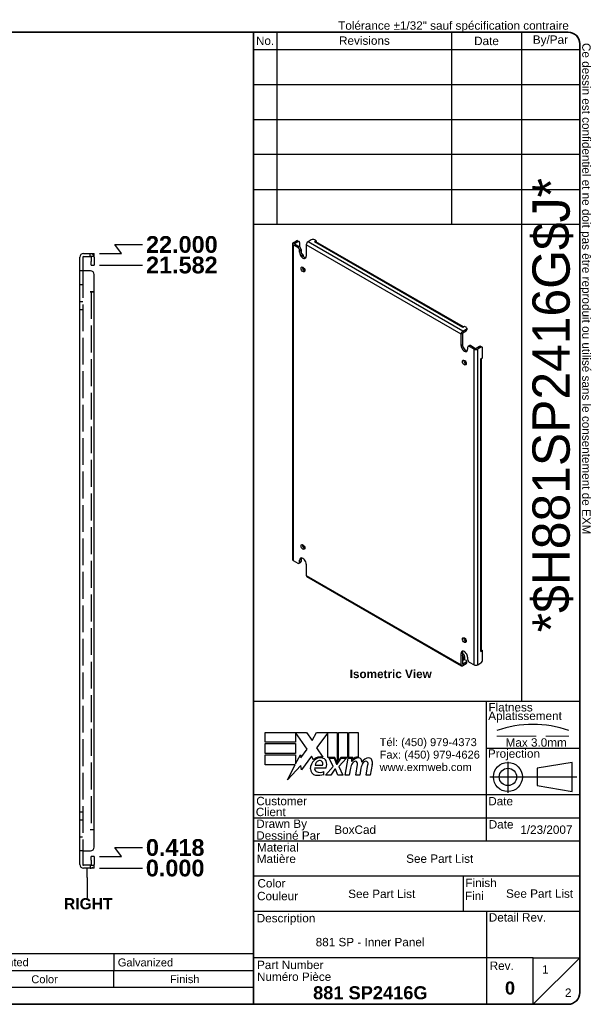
# Model space of a CAD drawing. Header units: inches. Extents: x 1.6 to 56.2, y 1.3 to 36.5.
# Tile 2 of 2: x 35.7 to 56.2, y 1.3 to 36.5. Entities that reach past the tile are written whole.
import ezdxf
from ezdxf.enums import TextEntityAlignment as Align

# ---------------------------------------------------------------- set-up
doc = ezdxf.new("R2010")
doc.units = ezdxf.units.IN
doc.header["$LTSCALE"] = 5
doc.header["$MEASUREMENT"] = 0
for name, pattern in [('CHAIN', [0.7087, 0.4724, -0.0591, 0.1181, -0.0591]), ('DASHED', [0.2067, 0.1654, -0.0413]), ('DASHED_SPACE', [0.2067, 0.1654, -0.0413])]:
    doc.linetypes.add(name, pattern=pattern)
doc.layers.get('0').update_dxf_attribs({"lineweight": 25})
for name, color, linetype, lineweight in [('Centerline(ANSI)', 7, 'Continuous', 25), ('Dimensions(ANSI)', 7, 'Continuous', 25), ('Hidden Edges(ANSI)', 7, 'DASHED_SPACE', 25), ('Sketch Geometry(ANSI)', 7, 'Continuous', 25), ('Symbols(ANSI)', 7, 'Continuous', 25), ('Visible Edges(ANSI)', 7, 'Continuous', 25), ('Visible Tangent Edges(ANSI)', 7, 'Continuous', 25)]:
    doc.layers.add(name, color=color, linetype=linetype, lineweight=lineweight)
doc.styles.add('Current-ANSI', font='arial.ttf')
doc.styles.add('Dimension-ANSI', font='arialbd.ttf')
doc.styles.add('Part List-ANSI', font='arial.ttf')
doc.styles.add('Text Style44', font='arialbd.ttf')
doc.styles.add('Text Style83', font='FRE3OF9X.TTF')
doc.dimstyles.new('INCH-ANSI', dxfattribs={"dimscale": 5, "dimtxt": 0.12, "dimasz": 0.098425, "dimexe": 0.04, "dimexo": 0.04, "dimgap": 0.031496, "dimtad": 0, "dimtih": 1, "dimtoh": 1, "dimdec": 3, "dimrnd": 1e-08, "dimzin": 0, "dimdsep": 46, "dimtxsty": 'Dimension-ANSI', "dimcen": 0.09, "dimdle": 0.312, "dimclrd": 179, "dimclre": 179, "dimclrt": 7, "dimadec": 1, "dimazin": 0, "dimtfac": 1, "dimtdec": 3, "dimtofl": 0, "dimtmove": 0, "dimatfit": 3, "dimfxl": 1, "dimtolj": 1, "dimtzin": 4, "dimlwd": 25, "dimlwe": 25, "dimarcsym": 0})

# ---------------------------------------------------------------- blocks, each defined once
blk = doc.blocks.new('Parts List')
at = {"layer": 'Symbols(ANSI)'}
for p, q in [((13.023, 0.795), (3.548, 0.795)), ((3.548, 0.795), (3.548, 0.615)), ((3.848, 0.795), (3.848, 0.615)), ((4.973, 0.795), (4.973, 0.615)), ((5.273, 0.795), (5.273, 0.615)), ((8.273, 0.795), (8.273, 0.615)), ((10.023, 0.795), (10.023, 0.615)), ((11.523, 0.795), (11.523, 0.615)), ((13.023, 0.795), (13.023, 0.615)), ((13.023, 0.615), (3.548, 0.615)), ((3.548, 0.435), (3.548, 0.615)), ((3.848, 0.435), (3.848, 0.615)), ((4.973, 0.435), (4.973, 0.615)), ((5.273, 0.435), (5.273, 0.615)), ((8.273, 0.435), (8.273, 0.615)), ((10.023, 0.435), (10.023, 0.615)), ((11.523, 0.435), (11.523, 0.615)), ((13.023, 0.435), (13.023, 0.615)), ((3.548, 0.255), (3.548, 0.435)), ((13.023, 0.435), (3.548, 0.435)), ((13.023, 0.255), (13.023, 0.435)), ((13.023, 0.255), (3.548, 0.255))]:
    blk.add_line(p, q, dxfattribs=at)
at = {"layer": 'Symbols(ANSI)', "char_height": 0.085, "attachment_point": 7, "line_spacing_factor": 0.25, "style": 'Part List-ANSI'}
for s, insert in [('1', (3.678, 0.662)), ('881 SP2416G-P', (3.888, 0.66)), ('0', (5.095, 0.66)), ('881 SP - Inner Panel Part', (5.313, 0.66)), ('12 Ga Galvanized', (8.321, 0.66)), ('Unpainted', (10.068, 0.638)), ('Galvanized', (11.565, 0.66)), ('Qty', (3.611, 0.456)), ('Part Number', (4.083, 0.481)), ('Rev', (5.027, 0.481)), ('Description', (6.485, 0.458)), ('Material', (8.946, 0.481)), ('Color', (10.637, 0.48)), ('Finish', (12.125, 0.481)), ('Parts List', (8.047, 0.301))]:
    blk.add_mtext(s, dxfattribs=dict(at, insert=insert))
blk = doc.blocks.new('Datum Identifier3')
at = {"layer": 'Symbols(ANSI)', "color": 7, "linetype": 'Continuous', "lineweight": 25}
for p, q in [((11.235, 1.617), (11.235, 1.716)), ((11.235, 1.617), (11.235, 1.581)), ((11.235, 1.581), (11.235, 1.397))]:
    blk.add_line(p, q, dxfattribs=at)
at = {"layer": 'Symbols(ANSI)', "color": 7, "insert": (10.987, 1.273), "char_height": 0.12, "attachment_point": 7, "line_spacing_factor": 0.25, "style": 'Dimension-ANSI'}
blk.add_mtext('RIGHT', dxfattribs=at)
blk = doc.blocks.new('*D16')
at = {"layer": 'Defpoints', "color": 0, "linetype": 'Continuous', "transparency": 16777216}
for p in [(38.364, 6.144), (38.364, 6.144), (40.097, 6.144)]:
    blk.add_point(p, dxfattribs=at)
at = {"layer": 'Dimensions(ANSI)', "color": 179, "linetype": 'Continuous', "lineweight": 25, "transparency": 16777216}
blk.add_line((38.564, 6.144), (40.097, 6.144), dxfattribs=at)
at = {"layer": 'Dimensions(ANSI)', "color": 7, "linetype": 'Continuous', "lineweight": 25, "transparency": 16777216, "insert": (41.265, 6.144), "char_height": 0.6, "attachment_point": 5, "style": 'Dimension-ANSI'}
blk.add_mtext('\\A1;0.000', dxfattribs=at)
blk = doc.blocks.new('*D17')
at = {"layer": 'Defpoints', "color": 0, "linetype": 'Continuous', "transparency": 16777216}
for p in [(40.097, 6.88), (38.364, 6.562), (38.364, 6.144)]:
    blk.add_point(p, dxfattribs=at)
at = {"layer": 'Dimensions(ANSI)', "color": 179, "linetype": 'Continuous', "lineweight": 25, "transparency": 16777216}
for p, q in [((39.349, 6.562), (39.113, 6.88)), ((39.113, 6.88), (40.097, 6.88)), ((38.564, 6.562), (39.349, 6.562))]:
    blk.add_line(p, q, dxfattribs=at)
at = {"layer": 'Dimensions(ANSI)', "color": 7, "linetype": 'Continuous', "lineweight": 25, "transparency": 16777216, "insert": (41.267, 6.88), "char_height": 0.6, "attachment_point": 5, "style": 'Dimension-ANSI'}
blk.add_mtext('\\A1;0.418', dxfattribs=at)
blk = doc.blocks.new('*D18')
at = {"layer": 'Defpoints', "color": 0, "linetype": 'Continuous', "transparency": 16777216}
for p in [(38.364, 27.726), (40.097, 27.726), (38.364, 6.144)]:
    blk.add_point(p, dxfattribs=at)
at = {"layer": 'Dimensions(ANSI)', "color": 179, "linetype": 'Continuous', "lineweight": 25, "transparency": 16777216}
blk.add_line((38.564, 27.726), (40.097, 27.726), dxfattribs=at)
at = {"layer": 'Dimensions(ANSI)', "color": 7, "linetype": 'Continuous', "lineweight": 25, "transparency": 16777216, "insert": (41.505, 27.726), "char_height": 0.6, "attachment_point": 5, "style": 'Dimension-ANSI'}
blk.add_mtext('\\A1;21.582', dxfattribs=at)
blk = doc.blocks.new('*D19')
at = {"layer": 'Defpoints', "color": 0, "linetype": 'Continuous', "transparency": 16777216}
for p in [(40.097, 28.462), (38.364, 28.144), (38.364, 6.144)]:
    blk.add_point(p, dxfattribs=at)
at = {"layer": 'Dimensions(ANSI)', "color": 179, "linetype": 'Continuous', "lineweight": 25, "transparency": 16777216}
for p, q in [((39.349, 28.144), (39.113, 28.462)), ((39.113, 28.462), (40.097, 28.462)), ((38.564, 28.144), (39.349, 28.144))]:
    blk.add_line(p, q, dxfattribs=at)
at = {"layer": 'Dimensions(ANSI)', "color": 7, "linetype": 'Continuous', "lineweight": 25, "transparency": 16777216, "insert": (41.505, 28.462), "char_height": 0.6, "attachment_point": 5, "style": 'Dimension-ANSI'}
blk.add_mtext('\\A1;22.000', dxfattribs=at)
blk = doc.blocks.new('Title Blocks EXM - ANSI B')
for p, q in [((13.372, 3.063), (13.372, 3.17)), ((13.372, 3.17), (13.818, 3.17)), ((13.824, 2.989), (13.701, 3.168)), ((13.701, 3.168), (13.701, 3.063)), ((13.818, 3.17), (13.877, 3.083)), ((13.877, 3.083), (13.923, 3.17)), ((13.923, 3.17), (14.146, 3.17)), ((14.046, 3.166), (13.924, 3.002)), ((14.046, 2.9), (14.046, 3.166)), ((14.146, 3.17), (14.146, 2.842)), ((14.16, 3.17), (14.259, 3.17)), ((14.16, 2.866), (14.16, 3.17)), ((14.259, 3.17), (14.259, 2.9)), ((14.273, 3.17), (14.372, 3.17)), ((14.273, 2.9), (14.273, 3.17)), ((14.372, 3.17), (14.372, 2.905)), ((13.701, 3.063), (13.372, 3.063)), ((13.372, 3.049), (13.701, 3.049)), ((13.372, 2.942), (13.372, 3.049)), ((13.701, 3.049), (13.701, 2.942)), ((13.758, 2.895), (13.824, 2.989)), ((13.924, 3.002), (13.993, 2.903)), ((13.701, 2.942), (13.372, 2.942)), ((13.372, 2.82), (13.372, 2.927)), ((13.372, 2.927), (13.701, 2.927)), ((13.701, 2.831), (13.752, 2.929)), ((13.701, 2.927), (13.701, 2.831)), ((13.752, 2.929), (13.758, 2.895)), ((13.87, 2.914), (13.765, 2.768)), ((13.893, 2.876), (13.87, 2.914)), ((14.121, 2.9), (14.046, 2.9)), ((14.059, 2.891), (14.113, 2.891)), ((14.105, 2.802), (14.059, 2.891)), ((14.113, 2.891), (14.139, 2.83)), ((14.146, 2.842), (14.121, 2.9)), ((14.146, 2.83), (14.19, 2.891)), ((14.185, 2.9), (14.16, 2.866)), ((14.245, 2.891), (14.164, 2.803)), ((14.259, 2.9), (14.185, 2.9)), ((14.19, 2.891), (14.245, 2.891)), ((14.232, 2.709), (14.264, 2.891)), ((14.264, 2.891), (14.302, 2.891)), ((14.314, 2.9), (14.273, 2.9)), ((14.302, 2.891), (14.299, 2.859)), ((14.299, 2.859), (14.309, 2.859)), ((14.312, 2.88), (14.314, 2.9)), ((13.695, 2.82), (13.372, 2.82)), ((13.612, 2.661), (13.695, 2.82)), ((13.758, 2.815), (13.612, 2.661)), ((13.765, 2.768), (13.758, 2.815)), ((13.905, 2.788), (14.027, 2.788)), ((13.91, 2.818), (13.99, 2.818)), ((14.023, 2.709), (14.105, 2.802)), ((14.122, 2.774), (14.077, 2.709)), ((14.13, 2.774), (14.122, 2.774)), ((14.155, 2.709), (14.13, 2.774)), ((14.139, 2.83), (14.146, 2.83)), ((14.164, 2.803), (14.209, 2.709)), ((14.289, 2.784), (14.276, 2.709)), ((14.345, 2.709), (14.365, 2.824)), ((14.402, 2.784), (14.389, 2.709)), ((14.457, 2.709), (14.477, 2.824)), ((14.523, 2.823), (14.501, 2.709)), ((14.005, 2.718), (14.005, 2.748)), ((14.077, 2.709), (14.023, 2.709)), ((14.209, 2.709), (14.155, 2.709)), ((14.276, 2.709), (14.232, 2.709)), ((14.389, 2.709), (14.345, 2.709)), ((14.501, 2.709), (14.457, 2.709))]:
    blk.add_line(p, q)
for centre, radius, start, end in [((13.991, 2.772), 0.133, 134.1684, 176.5646), ((13.968, 2.796), 0.11, 77.079, 133.1785), ((13.968, 2.796), 0.0996, 80.4085, 134.1684), ((13.965, 2.811), 0.056, 109.3797, 172.9975), ((13.959, 2.83), 0.0365, 51.1652, 109.3797), ((13.962, 2.833), 0.0318, 331.4547, 51.1652), ((13.981, 2.843), 0.0507, 23.8445, 85.0802), ((13.941, 2.826), 0.094, 336.1555, 23.8445), ((14.376, 2.816), 0.08, 89.4776, 147.4114), ((14.346, 2.818), 0.042, 96.03, 147.5992), ((14.37, 2.825), 0.08, 88.7952, 136.5849), ((14.344, 2.839), 0.02, 23.5571, 96.03), ((14.377, 2.862), 0.0338, 16.9928, 89.4776), ((14.317, 2.844), 0.096, 3.6169, 16.9928), ((14.486, 2.814), 0.0819, 89.6788, 153.9508), ((14.458, 2.818), 0.042, 96.1027, 147.6083), ((14.456, 2.839), 0.02, 23.5487, 96.1027), ((14.487, 2.861), 0.035, 18.4748, 89.6788), ((14.429, 2.842), 0.096, 349, 18.4748), ((13.925, 2.776), 0.0658, 176.5646, 261.5605), ((13.936, 2.779), 0.032, 163.5261, 244.6784), ((13.966, 2.842), 0.102, 244.6784, 292.5609), ((14.442, 2.757), 0.155, 147.5992, 170), ((14.325, 2.831), 0.041, 350, 23.5571), ((14.555, 2.759), 0.155, 148.5584, 170.8257), ((14.437, 2.831), 0.041, 349.9922, 23.5487), ((13.945, 2.911), 0.202, 261.5605, 287.3343)]:
    blk.add_arc(centre, radius, start, end)
at = {"layer": 'Centerline(ANSI)', "linetype": 'DASHED', "lineweight": 18, "ltscale": 0.507983}
blk.add_line((15.861, 3.128), (16.632, 3.128), dxfattribs=at)
at = {"layer": 'Centerline(ANSI)', "linetype": 'CHAIN', "ltscale": 0.185148}
blk.add_line((15.979, 2.855), (15.979, 2.521), dxfattribs=at)
at = {"layer": 'Centerline(ANSI)', "linetype": 'CHAIN', "ltscale": 0.437897}
blk.add_line((15.786, 2.691), (16.717, 2.691), dxfattribs=at)
at = {"layer": 'Sketch Geometry(ANSI)'}
for p, q in [((13.25, 10.687), (16.625, 10.687)), ((13.5, 10.687), (13.5, 8.625)), ((15.375, 10.687), (15.375, 8.625)), ((16.125, 10.687), (16.125, 3.5)), ((13.25, 10.5), (16.75, 10.5)), ((16.75, 10.562), (16.75, 0.375)), ((13.25, 10.125), (16.75, 10.125)), ((13.25, 9.75), (16.75, 9.75)), ((16.75, 9.375), (13.25, 9.375)), ((13.25, 9), (16.75, 9)), ((16.75, 9), (16.75, 8.625)), ((13.25, 8.625), (16.75, 8.625)), ((16.75, 3.5), (13.25, 3.5)), ((15.75, 2), (15.75, 3.5)), ((15.75, 3), (16.75, 3)), ((16.669, 2.847), (16.294, 2.785)), ((16.294, 2.785), (16.294, 2.598)), ((16.669, 2.535), (16.669, 2.847)), ((16.294, 2.598), (16.669, 2.535)), ((16.75, 2.5), (13.25, 2.5)), ((16.75, 2.25), (13.25, 2.25)), ((16.75, 2), (13.25, 2)), ((13.25, 1.629), (16.75, 1.629)), ((15.499, 1.629), (15.499, 1.25)), ((13.25, 1.25), (16.75, 1.25)), ((15.75, 1.25), (15.75, 0.75)), ((15.75, 0.75), (13.25, 0.75)), ((16.25, 0.75), (15.75, 0.75)), ((15.75, 0.75), (15.75, 0.25)), ((16.25, 0.25), (16.25, 0.75)), ((16.25, 0.75), (16.75, 0.75)), ((16.25, 0.25), (16.75, 0.75)), ((16.625, 0.25), (13.25, 0.25))]:
    blk.add_line(p, q, dxfattribs=at)
at = {"layer": 'Sketch Geometry(ANSI)', "linetype": 'Continuous', "lineweight": 35}
for p, q in [((13.25, 8.625), (13.25, 10.687)), ((13.25, 8.625), (13.25, 3.5)), ((13.25, 0.25), (13.25, 3.5))]:
    blk.add_line(p, q, dxfattribs=at)
at = {"layer": 'Sketch Geometry(ANSI)'}
for radius in [0.156, 0.0935]:
    blk.add_circle((15.979, 2.691), radius, dxfattribs=at)
for centre, radius, start, end in [((16.625, 10.562), 0.125, 0, 90), ((16.247, 2.112), 1.143, 70.2973, 109.7027), ((16.625, 0.375), 0.125, 270, 0)]:
    blk.add_arc(centre, radius, start, end, dxfattribs=at)
at = {"layer": 'Symbols(ANSI)', "color": 7, "char_height": 0.09, "style": 'Current-ANSI'}
for s, insert, width, attachment_point in [('No.', (13.373, 10.595), 0.25039, 5), ('Revisions', (14.439, 10.596), 1.87331, 5), ('Date', (15.749, 10.593), 0.75135, 5), ('By/Par', (16.435, 10.594), 0.62202, 5), ('Date', (15.773, 2.136), 0.26554, 7), ('Rev.', (15.783, 0.618), 0.25854, 7)]:
    blk.add_mtext(s, dxfattribs=dict(at, insert=insert, width=width, attachment_point=attachment_point))
for s, insert, attachment_point in [('\\fArial|b1|i0;\\H0.0900;Isometric View', (14.281, 3.842), 1), ('Flatness', (15.77, 3.393), 7), ('Aplatissement', (15.768, 3.275), 7), ('Max 3.0mm', (15.954, 3.015), 7), ('Projection', (15.764, 2.87), 7), ('Customer', (13.278, 2.386), 7), ('Date', (15.768, 2.385), 7), ('Client', (13.273, 2.269), 7), ('Drawn By', (13.278, 2.117), 7), ('Dessiné Par', (13.278, 2.016), 7), ('Material', (13.286, 1.889), 7), ('Matière', (13.284, 1.766), 7), ('Color', (13.291, 1.503), 7), ('Finish', (15.523, 1.508), 7), ('Couleur', (13.287, 1.366), 7), ('Fini', (15.518, 1.37), 7), ('Description', (13.283, 1.103), 7), ('Detail Rev.', (15.774, 1.137), 7), ('Part Number', (13.287, 0.627), 7), ('Numéro Pièce', (13.286, 0.5), 7)]:
    blk.add_mtext(s, dxfattribs=dict(at, insert=insert, attachment_point=attachment_point))
at = {"layer": 'Symbols(ANSI)', "color": 7, "insert": (14.602, 3.107), "char_height": 0.085, "attachment_point": 1, "line_spacing_factor": 0.944221, "style": 'Current-ANSI'}
blk.add_mtext('\\fArial|b0|i0;\\H0.0850;Tél: (450) 979-4373\\PFax: (450) 979-4626\\Pwww.exmweb.com', dxfattribs=at)
at = {"layer": 'Symbols(ANSI)', "color": 7, "style": 'Current-ANSI'}
for tag, p in [('REV1', (13.375, 10.313)), ('REV1DATE', (15.75, 10.31)), ('REV1BY', (16.437, 10.313)), ('REV2', (13.373, 9.938)), ('REV2DATE', (15.747, 9.941)), ('REV2BY', (16.437, 9.938)), ('REV3', (13.374, 9.563)), ('REV3DATE', (15.752, 9.563)), ('REV3BY', (16.437, 9.564)), ('REV4', (13.377, 9.188)), ('REV4DATE', (15.752, 9.188)), ('REV4BY', (16.441, 9.188)), ('REV5', (13.373, 8.813)), ('REV5DATE', (15.752, 8.813)), ('REV5BY', (16.438, 8.811)), ('MFG_APPROVED_DATE', (16.393, 2.374)), ('DETAIL_REV', (16.249, 0.926))]:
    blk.add_attdef(tag, text='', height=0.09, dxfattribs=at).set_placement(p, align=Align.MIDDLE_CENTER)
for tag, p in [('REV1DESC', (13.526, 10.31)), ('REV2DESC', (13.525, 9.937)), ('REV3DESC', (13.528, 9.564)), ('REV4DESC', (13.533, 9.19)), ('REV5DESC', (13.532, 8.811)), ('COMPANY', (14.12, 2.375))]:
    blk.add_attdef(tag, text='', height=0.09, dxfattribs=at).set_placement(p, align=Align.MIDDLE_LEFT)
at = {"layer": 'Symbols(ANSI)', "color": 7, "style": 'Text Style83'}
blk.add_attdef('BARCODE_001', (16.642, 4.244), '', height=0.4, rotation=90, dxfattribs=at)
at = {"layer": 'Symbols(ANSI)', "color": 7}
for tag, p, height, style in [('AUTHOR_001', (14.116, 2.08), 0.09, 'Current-ANSI'), ('IDW_DATE_001', (16.112, 2.08), 0.09, 'Current-ANSI'), ('MATERIEL_001', (14.887, 1.769), 0.09, 'Current-ANSI'), ('COLOR_001', (14.265, 1.391), 0.09, 'Current-ANSI'), ('FINISH_001', (15.959, 1.394), 0.09, 'Current-ANSI'), ('IDW_DESC_001', (13.916, 0.873), 0.09, 'Current-ANSI'), ('Sheet_Number_001', (16.346, 0.58), 0.09, 'Current-ANSI'), ('IDW_NAME_001', (13.888, 0.304), 0.14, 'Text Style44'), ('IDW_REV_001', (15.947, 0.355), 0.14, 'Text Style44'), ('Number_of_sheets_001', (16.591, 0.33), 0.09, 'Current-ANSI')]:
    blk.add_attdef(tag, p, '', height=height, dxfattribs=dict(at, style=style))
blk = doc.blocks.new('Borders EXM - B (Inch)')
at = {"layer": 'Sketch Geometry(ANSI)', "linetype": 'Continuous', "lineweight": 35}
for p, q in [((16.398, 10.692), (0.523, 10.692)), ((16.523, 0.38), (16.523, 10.567)), ((0.398, 0.255), (16.398, 0.255))]:
    blk.add_line(p, q, dxfattribs=at)
for centre, start, end in [((16.398, 10.567), 0, 90), ((16.398, 0.38), 270, 0)]:
    blk.add_arc(centre, 0.125, start, end, dxfattribs=at)
at = {"layer": 'Symbols(ANSI)', "color": 7, "insert": (13.93, 10.691), "char_height": 0.09, "attachment_point": 7, "style": 'Current-ANSI'}
blk.add_mtext('Tolérance ±1/32" sauf spécification contraire', dxfattribs=at)
at = {"layer": 'Symbols(ANSI)', "color": 7, "insert": (16.522, 10.576), "char_height": 0.09, "attachment_point": 7, "rotation": 270, "style": 'Current-ANSI'}
blk.add_mtext('Ce dessin est confidentiel et ne doit pas être reproduit ou utilisé sans le consentement de EXM', dxfattribs=at)
at = {"layer": 'Symbols(ANSI)', "color": 7, "style": 'Current-ANSI'}
blk.add_attdef('FILENAME_AND_PATH_001', (6.601, 10.718), '', height=0.09, dxfattribs=at)

msp = doc.modelspace()

# ---------------------------------------------------------------- linework, layer by layer
at = {"layer": 'Hidden Edges(ANSI)', "ltscale": 0.059898}
for p, q in [((38.2283, 28.0389), (38.2283, 28.1439)), ((37.9575, 27.0189), (37.8525, 27.0189)), ((37.9575, 26.4139), (37.8525, 26.4139)), ((37.9575, 26.1239), (37.8525, 26.1239)), ((37.8525, 8.1639), (37.9575, 8.1639)), ((37.8525, 7.8739), (37.9575, 7.8739)), ((37.8525, 7.2689), (37.9575, 7.2689)), ((38.2283, 6.2489), (38.2283, 6.1439))]:
    msp.add_line(p, q, dxfattribs=at)
at = {"layer": 'Hidden Edges(ANSI)', "ltscale": 1.158312}
msp.add_line((37.9575, 27.5189), (37.9575, 6.7689), dxfattribs=at)
at = {"layer": 'Hidden Edges(ANSI)', "ltscale": 1.164127}
msp.add_line((38.2595, 26.7689), (38.2595, 7.5189), dxfattribs=at)
at = {"layer": 'Hidden Edges(ANSI)', "ltscale": 0.104098}
for centre, start, end in [((38.2285, 28.0079), 13.17589, 90), ((38.2285, 6.2799), 270, 346.82411)]:
    msp.add_arc(centre, 0.136, start, end, dxfattribs=at)
at = {"layer": 'Visible Edges(ANSI)'}
for p, q in [((45.4875, 28.5293), (45.6058, 28.5976)), ((45.537, 28.5007), (45.6553, 28.5691)), ((45.6475, 28.6018), (45.697, 28.5732)), ((46.1361, 28.6317), (46.0178, 28.5633)), ((46.2486, 28.5606), (46.3128, 28.5977)), ((46.2487, 28.5606), (46.2486, 28.5606)), ((46.2488, 28.5606), (46.2487, 28.5606)), ((46.3128, 28.5977), (46.254, 28.6317)), ((51.5787, 25.514), (46.2941, 28.5651)), ((46.3128, 28.5977), (46.3128, 28.5543)), ((45.4609, 28.4923), (45.4609, 17.1974)), ((45.6591, 28.3562), (45.4875, 28.4553)), ((45.537, 28.4839), (45.7086, 28.3848)), ((45.7142, 28.535), (45.7142, 28.3812)), ((45.718, 28.1861), (45.718, 28.2542)), ((45.7675, 28.2827), (45.7675, 28.2147)), ((45.9537, 28.4523), (45.9537, 28.05)), ((37.8525, 27.5189), (37.8525, 28.0079)), ((37.9575, 28.0079), (37.9575, 27.5189)), ((37.9885, 28.1439), (38.2395, 28.1439)), ((37.9885, 28.0389), (38.2395, 28.0389)), ((38.2395, 28.1439), (38.3645, 28.1439)), ((38.3645, 28.0389), (38.2395, 28.0389)), ((38.2595, 28.0079), (38.2595, 27.8509)), ((38.2595, 27.7259), (38.2595, 27.8509)), ((38.3645, 28.0389), (38.3645, 28.1439)), ((38.3645, 28.0079), (38.3645, 27.8509)), ((38.3645, 27.8509), (38.3645, 27.7259)), ((45.776, 28.1592), (45.8028, 28.1437)), ((45.8618, 28.0416), (45.8618, 28.0269)), ((37.8525, 6.7689), (37.8525, 27.5189)), ((37.9885, 27.5189), (37.8525, 27.5189)), ((38.2395, 27.5189), (37.9885, 27.5189)), ((38.2595, 27.7259), (38.3645, 27.7259)), ((45.8618, 27.6318), (45.8618, 27.5419)), ((38.3645, 26.7691), (38.3645, 27.3939)), ((38.2283, 26.7689), (38.2283, 26.7691)), ((38.2283, 26.7691), (38.3645, 26.7691)), ((38.2285, 26.7689), (38.2283, 26.7689)), ((38.3645, 26.7689), (38.2285, 26.7689)), ((38.3645, 7.5189), (38.3645, 26.7689)), ((51.552, 25.4987), (51.5521, 25.4988)), ((51.5521, 25.4987), (51.552, 25.4987)), ((51.6163, 25.5357), (51.5521, 25.4987)), ((51.5568, 25.3654), (51.6751, 25.4337)), ((51.5568, 25.3082), (51.6751, 25.3766)), ((51.6751, 25.5018), (51.6163, 25.5357)), ((51.6995, 25.4677), (51.6995, 25.4106)), ((51.4927, 24.8521), (51.4927, 25.2544)), ((51.5422, 25.2829), (51.5422, 24.8807)), ((51.7284, 24.7841), (51.7284, 24.716)), ((51.7457, 24.8222), (51.7952, 24.8508)), ((51.9589, 24.719), (51.7873, 24.8181)), ((51.8368, 24.8467), (52.0084, 24.7476)), ((52.156, 24.8159), (52.0376, 24.7476)), ((52.2055, 24.7873), (52.0871, 24.719)), ((52.2471, 24.7915), (52.1976, 24.82)), ((52.2644, 24.4132), (52.2644, 24.7533)), ((52.2002, 24.3761), (52.2644, 24.4132)), ((52.2002, 24.376), (52.2002, 24.3761)), ((52.2003, 24.3761), (52.2002, 24.376)), ((52.2268, 13.9347), (52.2268, 24.3915)), ((45.8445, 17.6612), (45.8304, 17.653)), ((45.4875, 17.1604), (45.6591, 17.0614)), ((45.7007, 17.0572), (45.7502, 17.0858)), ((45.718, 17.0954), (45.718, 17.1634)), ((45.7675, 17.192), (45.7675, 17.124)), ((45.9537, 17.0273), (45.9537, 16.6251)), ((45.9725, 16.5836), (51.5115, 13.3856)), ((51.4927, 13.4271), (51.4927, 13.8294)), ((51.5422, 13.858), (51.5422, 13.4557)), ((51.5422, 13.8308), (51.5573, 13.822)), ((52.2644, 13.9346), (52.2002, 13.8975)), ((52.2002, 13.8975), (52.2002, 13.8977)), ((52.2002, 13.8977), (52.2003, 13.8977)), ((52.2268, 13.9563), (52.2644, 13.9346)), ((52.2644, 13.5945), (52.2644, 13.9346)), ((51.552, 13.5806), (51.5521, 13.5806)), ((51.5521, 13.5805), (51.552, 13.5806)), ((51.6163, 13.6176), (51.5521, 13.5805)), ((51.6751, 13.5156), (51.5568, 13.4473)), ((51.6751, 13.4584), (51.5568, 13.3901)), ((51.5667, 13.6914), (51.5667, 13.6059)), ((51.6162, 13.72), (51.6162, 13.6345)), ((51.6163, 13.6176), (51.6751, 13.5836)), ((51.6995, 13.4925), (51.6995, 13.5496)), ((51.7284, 13.6933), (51.7284, 13.6253)), ((51.7873, 13.5232), (51.9589, 13.4241)), ((52.0871, 13.4241), (52.2055, 13.4925)), ((38.2283, 7.5187), (38.2283, 7.5189)), ((38.2283, 7.5189), (38.2285, 7.5189)), ((38.3645, 7.5187), (38.2283, 7.5187)), ((38.3645, 7.5189), (38.2285, 7.5189)), ((38.3645, 6.8939), (38.3645, 7.5187)), ((37.9885, 6.7689), (37.8525, 6.7689)), ((37.8525, 6.2799), (37.8525, 6.7689)), ((37.9575, 6.7689), (37.9575, 6.2799)), ((37.9885, 6.7689), (38.2395, 6.7689)), ((38.2595, 6.4369), (38.2595, 6.5619)), ((38.3645, 6.5619), (38.2595, 6.5619)), ((38.2595, 6.4369), (38.2595, 6.2799)), ((38.3645, 6.5619), (38.3645, 6.4369)), ((38.3645, 6.4369), (38.3645, 6.2799)), ((38.2395, 6.2489), (37.9885, 6.2489)), ((38.2395, 6.1439), (37.9885, 6.1439)), ((38.2395, 6.2489), (38.3645, 6.2489)), ((38.3645, 6.1439), (38.2395, 6.1439)), ((38.3645, 6.1439), (38.3645, 6.2489))]:
    msp.add_line(p, q, dxfattribs=at)
for centre, radius, start, end in [((37.9885, 28.0079), 0.136, 90, 180), ((37.9885, 28.0079), 0.031, 90, 180), ((38.2285, 28.0079), 0.031, 0, 90), ((38.2285, 28.0079), 0.136, 0, 13.17589), ((38.2395, 27.3939), 0.125, 0, 90), ((38.2395, 6.8939), 0.125, 270, 0), ((37.9885, 6.2799), 0.136, 180, 270), ((37.9885, 6.2799), 0.031, 180, 270), ((38.2285, 6.2799), 0.031, 270, 0), ((38.2285, 6.2799), 0.136, 346.82411, 0)]:
    msp.add_arc(centre, radius, start, end, dxfattribs=at)
for centre, major_axis, start_param, end_param in [((45.6058, 28.5296), (0.0417, 0.0722), 0, 0.7853982), ((45.6553, 28.501), (0.0417, 0.0722), 5.4977871, 7.0685835), ((46.0178, 28.4893), (0.0453, 0.0785), 0.7853982, 2.3561945), ((46.1951, 28.5976), (0.0833, 0), 0.7853982, 2.3561945), ((46.2488, 28.4866), (0.0453, 0.0785), 0, 0.7853982), ((45.5516, 28.4923), (-0.0907, 0), 5.4977871, 7.0685835), ((45.5516, 28.4923), (-0.0207, 0), 5.4977871, 7.0685835), ((45.6591, 28.2882), (0.0417, -0.0722), 0.7853982, 2.3561945), ((45.7086, 28.3168), (-0.0417, 0.0722), 3.9269908, 5.4977871), ((45.8853, 28.1467), (0.0833, -0.1443), 3.9269908, 5.9816518), ((45.8358, 28.1181), (0.0833, -0.1443), 3.9269908, 7.0685835), ((45.8028, 28.0756), (-0.0417, 0.0722), 3.9269908, 5.4977871), ((45.8853, 27.6023), (0.0483, -0.0837), 3.679154, 5.7456239), ((51.5521, 25.4247), (0.0453, 0.0785), 0.7311589, 0.7853982), ((51.6162, 25.4677), (0.0833, 0), 5.4977871, 7.0685835), ((51.6162, 25.4106), (0.0833, 0), 5.4977871, 6.2831853), ((51.5568, 25.2914), (0.0453, 0.0785), 0.7853982, 2.3561945), ((51.5568, 25.2914), (0.0103, 0.0179), 0.7853982, 2.3561945), ((51.6106, 24.7841), (0.0833, -0.1443), 3.9269908, 7.0685835), ((51.6601, 24.8126), (0.0833, -0.1443), 3.9269908, 5.9816518), ((51.7873, 24.75), (-0.0417, 0.0722), 5.4977871, 7.0685835), ((51.8368, 24.7786), (-0.0417, 0.0722), 5.4977871, 6.2831853), ((52.023, 24.756), (0.0907, 0), 3.9269908, 5.4977871), ((52.023, 24.756), (0.0207, 0), 3.9269908, 5.4977871), ((52.156, 24.7479), (0.0417, 0.0722), 0, 0.7853982), ((52.2055, 24.7193), (0.0417, 0.0722), 5.4977871, 7.0685835), ((51.6601, 24.2683), (0.0483, -0.0837), 3.679154, 5.7456239), ((52.1362, 24.4131), (0.0907, 0), 5.4977871, 5.5520264), ((45.8853, 17.6683), (0.0483, -0.0837), 3.679154, 5.7456239), ((45.8028, 17.7333), (0.0417, -0.0722), 0, 0.7628134), ((45.5516, 17.1974), (-0.0907, 0), 0, 0.7853982), ((45.6591, 17.1294), (0.0417, -0.0722), 5.4977871, 7.0685835), ((45.8358, 17.0954), (-0.0833, 0.1443), 3.9269908, 7.0685835), ((45.7086, 17.158), (0.0417, -0.0722), 0, 0.7853982), ((45.8853, 17.124), (-0.0833, 0.1443), 0.3015335, 0.7853982), ((46.0178, 16.6621), (-0.0453, -0.0785), 5.4977871, 6.2831853), ((51.6601, 14.3343), (0.0483, -0.0837), 3.679154, 5.7456239), ((51.6106, 13.7614), (-0.0833, 0.1443), 3.9269908, 7.0685835), ((51.6601, 13.7899), (-0.0833, 0.1443), 0.3015335, 0.7853982), ((51.5078, 13.7254), (0.0417, -0.0722), 0.7853982, 1.7325469), ((51.5573, 13.754), (-0.0417, 0.0722), 3.9269908, 5.4977871), ((52.1362, 13.9347), (0.0907, 0), 5.4977871, 6.2831853), ((51.5568, 13.4641), (-0.0453, -0.0785), 5.4977871, 7.0685835), ((51.5568, 13.4641), (-0.0103, -0.0179), 5.4977871, 7.0685835), ((51.5521, 13.5975), (0.0103, 0.0179), 3.9269908, 5.4977871), ((51.5521, 13.5975), (0.0453, 0.0785), 5.2663139, 5.4977871), ((51.6162, 13.5496), (0.0833, 0), 5.4977871, 7.0685835), ((51.6162, 13.4925), (0.0833, 0), 5.4977871, 6.2831853), ((51.7873, 13.5912), (-0.0417, 0.0722), 0.7853982, 2.3561945), ((52.023, 13.4612), (0.0907, 0), 3.9269908, 5.4977871), ((52.2055, 13.5605), (-0.0417, -0.0722), 0.7853982, 2.3561945)]:
    msp.add_ellipse(centre, major_axis=major_axis, ratio=0.5773503, start_param=start_param, end_param=end_param, dxfattribs=at)
for centre in [(45.8358, 27.5738), (51.6106, 24.2397), (45.8358, 17.6397), (51.6106, 14.3057)]:
    msp.add_ellipse(centre, major_axis=(0.0483, -0.0837), ratio=0.5773503, dxfattribs=at)
at = {"layer": 'Visible Tangent Edges(ANSI)'}
for p, q in [((45.6058, 28.5976), (45.6553, 28.5691)), ((51.5568, 25.3654), (46.0178, 28.5633)), ((51.5521, 25.4988), (46.2488, 28.5606)), ((45.4875, 28.4553), (45.4875, 17.1604)), ((45.537, 28.4839), (45.537, 28.5007)), ((45.7086, 28.3848), (45.6591, 28.3562)), ((45.718, 28.2542), (45.7675, 28.2827)), ((45.718, 28.1861), (45.7675, 28.2147)), ((51.4927, 25.2544), (45.9537, 28.4523)), ((45.8028, 28.1437), (45.785, 28.1333)), ((45.8516, 28.0357), (45.8618, 28.0416)), ((51.6751, 25.4337), (51.6751, 25.3766)), ((51.4927, 24.8521), (51.5422, 24.8807)), ((51.7873, 24.8181), (51.8368, 24.8467)), ((51.9589, 13.4241), (51.9589, 24.719)), ((52.0871, 13.4241), (52.0871, 24.719)), ((52.156, 24.8159), (52.2055, 24.7873)), ((52.2003, 13.8977), (52.2003, 24.3761)), ((45.8608, 17.6988), (45.8217, 17.6762)), ((45.718, 17.1634), (45.7675, 17.192)), ((45.7675, 17.124), (45.718, 17.0954)), ((45.9537, 16.6251), (51.4927, 13.4271)), ((51.4927, 13.8294), (51.5422, 13.858)), ((51.5573, 13.822), (51.5422, 13.8133)), ((51.5667, 13.6059), (51.5422, 13.6201)), ((51.5521, 13.5806), (51.5422, 13.5864)), ((51.5568, 13.4473), (51.5422, 13.4557)), ((51.5667, 13.6914), (51.6162, 13.72)), ((51.6751, 13.5156), (51.6751, 13.4584))]:
    msp.add_line(p, q, dxfattribs=at)

# ---------------------------------------------------------------- block references
at = {"xscale": 3.33333333, "yscale": 3.33333333, "zscale": 3.33333333}
msp.add_blockref('Borders EXM - B (Inch)', (0.6631, 0.4242), dxfattribs=at)
msp.add_blockref('Title Blocks EXM - ANSI B', (-0.094, 0.4394), dxfattribs=at).add_auto_attribs({'COLOR_001': 'See Part List', 'AUTHOR_001': 'BoxCad', 'IDW_DATE_001': '1/23/2007', 'IDW_REV_001': '0', 'Sheet_Number_001': '1', 'Number_of_sheets_001': '2', 'IDW_DESC_001': '881 SP - Inner Panel', 'IDW_NAME_001': '881 SP2416G', 'BARCODE_001': '*$H881SP2416G$J*', 'FINISH_001': 'See Part List', 'MATERIEL_001': 'See Part List'})
at = {"layer": 'Symbols(ANSI)', "xscale": 3.33333333, "yscale": 3.33333333, "zscale": 3.33333333}
for name in ['Datum Identifier3', 'Parts List']:
    msp.add_blockref(name, (0.6631, 0.4242), dxfattribs=at)

# ---------------------------------------------------------------- dimensions: what is measured, and where the dimension line sits
at = {"layer": 'Dimensions(ANSI)', "color": 179, "linetype": 'Continuous', "lineweight": 25, "true_color": 0x262658}
for feature_location, offset, origin, picture, middle in [((38.3645, 28.1439), (1.7327, 0.3185), (38.3645, 6.1439), '*D19', (41.5054, 28.4624)), ((38.3645, 27.7259), (1.7327, 0), (38.3645, 6.1439), '*D18', (41.5049, 27.7259)), ((38.3645, 6.5619), (1.7327, 0.3185), (38.3645, 6.1439), '*D17', (41.267, 6.8804)), ((38.3644524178, 6.1439417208), (1.7326733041, 0), (38.3644524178, 6.1439417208), '*D16', (41.2651108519, 6.1439417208))]:
    dim = msp.add_ordinate_dim(feature_location=feature_location, offset=offset, dtype=0, origin=origin, dimstyle='INCH-ANSI', override={"dimgap": 0.031496, "dimtad": 0, "dimdec": 3, "dimlfac": 1, "dimtol": 0, "dimlim": 0, "dimtp": 0, "dimtm": 0, "dimtdec": 3}, dxfattribs=at)
    dim.commit()
    dim.dimension.update_dxf_attribs({"geometry": picture, "text_midpoint": middle})

doc.saveas('drawing.dxf')
